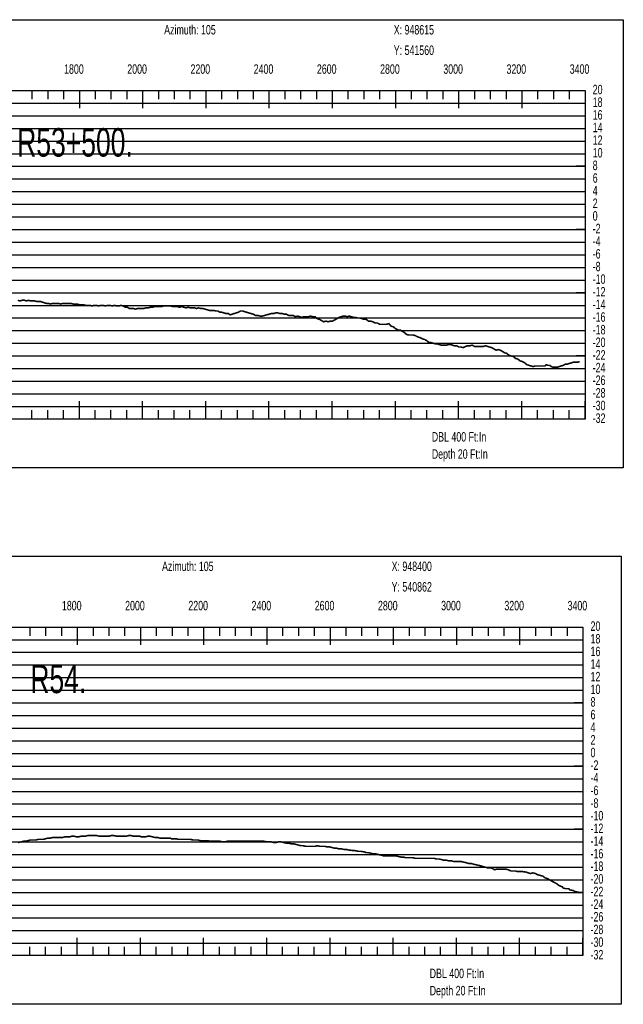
# Model space of a CAD drawing. Header units: inches. Extents: x 471865 to 538526, y 1054316 to 1102451.
# Tile 116 of 131: x 508551 to 510461, y 1099158 to 1102274. Entities that reach past the tile are written whole.
import ezdxf

# ---------------------------------------------------------------- set-up
doc = ezdxf.new("R2010")
doc.units = ezdxf.units.IN
doc.header["$MEASUREMENT"] = 0
for name, color, linetype in [('LABELS', 7, 'Continuous'), ('X_Gr1', 7, 'Continuous'), ('XSECTION', 7, 'Continuous')]:
    doc.layers.add(name, color=color, linetype=linetype)
doc.styles.get("Standard").update_dxf_attribs({"font": 'arial.ttf'})

msp = doc.modelspace()

# ---------------------------------------------------------------- linework, layer by layer
at = {"layer": 'X_Gr1', "color": 6, "linetype": 'Continuous', "lineweight": 15, "true_color": 0xff00ff, "transparency": 33554687, "const_width": 5}
msp.add_lwpolyline([(508544.6, 1101386.4), (508551.5, 1101384.4), (508558.2, 1101386.4), (508565.4, 1101386.4), (508572.2, 1101384.4), (508578.6, 1101386.4), (508585.1, 1101384.4), (508591.5, 1101384.4), (508598.2, 1101384.4), (508604.5, 1101382.4), (508610.6, 1101382.4), (508617, 1101382.4), (508623.1, 1101380.4), (508629.2, 1101378.4), (508635.6, 1101376.4), (508641.8, 1101376.4), (508648.2, 1101374.4), (508654.4, 1101376.4), (508660.6, 1101376.4), (508666.8, 1101376.4), (508673.3, 1101376.4), (508680, 1101374.4), (508686.4, 1101376.4), (508692.8, 1101376.4), (508699.3, 1101376.4), (508706, 1101376.4), (508713, 1101376.4), (508719.8, 1101374.4), (508726.4, 1101374.4), (508732.9, 1101374.4), (508739.3, 1101372.4), (508745.8, 1101372.4), (508752.5, 1101372.4), (508759.2, 1101370.4), (508765.8, 1101370.4), (508772.7, 1101370.4), (508779.6, 1101368.4), (508786.4, 1101370.4), (508793.6, 1101370.4), (508800.6, 1101368.4), (508807.6, 1101370.4), (508814.9, 1101370.4), (508822, 1101368.4), (508829.2, 1101370.4), (508836.4, 1101370.4), (508843.5, 1101368.4), (508850.7, 1101370.4), (508857.5, 1101368.4), (508864.4, 1101368.4), (508871.5, 1101370.4), (508878.1, 1101368.4), (508884.7, 1101364.4), (508891.2, 1101364.4), (508897.5, 1101360.4), (508904, 1101360.4), (508910.7, 1101360.4), (508917.4, 1101358.4), (508923.7, 1101360.4), (508930.2, 1101360.4), (508936.6, 1101360.4), (508943.2, 1101360.4), (508950.1, 1101362.4), (508956.9, 1101362.4), (508963.9, 1101364.4), (508970.9, 1101364.4), (508977.6, 1101366.4), (508984.5, 1101366.4), (508991.7, 1101366.4), (508999, 1101366.4), (509006.2, 1101368.4), (509013.4, 1101368.4), (509020.5, 1101368.4), (509028.1, 1101368.4), (509035.4, 1101366.4), (509042.7, 1101366.4), (509049.6, 1101366.4), (509056.3, 1101364.4), (509063.1, 1101366.4), (509070, 1101364.4), (509076.7, 1101362.4), (509083.5, 1101364.4), (509090.5, 1101362.4), (509097.3, 1101362.4), (509104, 1101362.4), (509110.5, 1101360.4), (509117, 1101362.4), (509123.8, 1101360.4), (509130.4, 1101360.4), (509137, 1101358.4), (509143.7, 1101356.4), (509150.4, 1101354.4), (509157.4, 1101354.4), (509164.3, 1101354.4), (509171.1, 1101352.4), (509177.8, 1101352.4), (509184.2, 1101348.4), (509190.6, 1101348.4), (509197.2, 1101346.4), (509203.8, 1101344.4), (509210.4, 1101344.4), (509216.8, 1101340.4), (509223, 1101342.4), (509229.3, 1101344.4), (509235.9, 1101346.4), (509242.4, 1101348.4), (509249.1, 1101352.4), (509256, 1101352.4), (509262.5, 1101350.4), (509269.1, 1101348.4), (509275.8, 1101346.4), (509282.5, 1101344.4), (509289.7, 1101342.4), (509296.9, 1101338.4), (509304, 1101338.4), (509311.3, 1101336.4), (509318.3, 1101336.4), (509325.6, 1101338.4), (509332.8, 1101340.4), (509339.8, 1101342.4), (509346.8, 1101344.4), (509353.6, 1101344.4), (509360.7, 1101346.4), (509367.6, 1101346.4), (509374.6, 1101344.4), (509381.5, 1101344.4), (509387.9, 1101342.4), (509394.7, 1101342.4), (509401.5, 1101338.4), (509408.7, 1101338.4), (509415.9, 1101338.4), (509422.6, 1101334.4), (509429.7, 1101336.4), (509436.7, 1101334.4), (509443.6, 1101332.4), (509450.7, 1101334.4), (509457.5, 1101334.4), (509464.3, 1101334.4), (509471, 1101336.4), (509478, 1101334.4), (509485, 1101334.4), (509491.6, 1101328.4), (509498.5, 1101326.4), (509505.5, 1101322.4), (509512.7, 1101318.4), (509519.7, 1101320.4), (509526.5, 1101318.4), (509533.6, 1101320.4), (509540.5, 1101320.4), (509547.6, 1101324.4), (509554.8, 1101328.4), (509561.5, 1101332.4), (509568.2, 1101334.4), (509574.4, 1101336.4), (509581, 1101336.4), (509587.3, 1101334.4), (509593.4, 1101336.4), (509599.9, 1101334.4), (509606.3, 1101332.4), (509612.6, 1101332.4), (509619.4, 1101330.4), (509626.2, 1101330.4), (509633.1, 1101328.4), (509639.9, 1101326.4), (509646.9, 1101326.4), (509653.9, 1101320.4), (509660.8, 1101320.4), (509668.2, 1101318.4), (509675.4, 1101314.4), (509682.7, 1101314.4), (509689.8, 1101310.4), (509696.9, 1101310.4), (509704.2, 1101310.4), (509711.6, 1101310.4), (509718.9, 1101312.4), (509726, 1101304.4), (509733.1, 1101302.4), (509740.3, 1101296.4), (509747.6, 1101292.4), (509754.5, 1101292.4), (509761.2, 1101288.4), (509767.8, 1101284.4), (509774.7, 1101278.4), (509781.6, 1101276.4), (509788.8, 1101276.4), (509795.9, 1101276.4), (509802.9, 1101274.4), (509810.1, 1101270.4), (509817.5, 1101268.4), (509824.8, 1101264.4), (509832.1, 1101262.4), (509838.9, 1101258.4), (509845.8, 1101252.4), (509852.8, 1101252.4), (509859.3, 1101250.4), (509865.6, 1101248.4), (509871.9, 1101248.4), (509878, 1101246.4), (509883.7, 1101244.4), (509889.5, 1101244.4), (509895.2, 1101244.4), (509900.9, 1101244.4), (509907, 1101246.4), (509913.4, 1101246.4), (509919.9, 1101244.4), (509926.6, 1101242.4), (509933.5, 1101242.4), (509940.6, 1101238.4), (509947.6, 1101238.4), (509954.5, 1101236.4), (509961.4, 1101240.4), (509968.2, 1101242.4), (509975.3, 1101242.4), (509982.4, 1101244.4), (509989.6, 1101240.4), (509996.7, 1101240.4), (510003.8, 1101240.4), (510010.9, 1101240.4), (510017.9, 1101240.4), (510024.7, 1101242.4), (510031.2, 1101240.4), (510037.7, 1101238.4), (510044.6, 1101236.4), (510051.4, 1101232.4), (510058.1, 1101228.4), (510064.8, 1101230.4), (510071.6, 1101228.4), (510078.4, 1101224.4), (510085, 1101220.4), (510091.9, 1101218.4), (510098.7, 1101212.4), (510105.4, 1101210.4), (510112.5, 1101208.4), (510119.6, 1101202.4), (510126.8, 1101200.4), (510134.2, 1101194.4), (510141.5, 1101192.4), (510148.7, 1101188.4), (510155.7, 1101182.4), (510162.5, 1101180.4), (510169.3, 1101178.4), (510175.5, 1101176.4), (510181.2, 1101178.4), (510186.3, 1101178.4), (510191.2, 1101178.4), (510196.4, 1101178.4), (510201.7, 1101178.4), (510207.2, 1101178.4), (510212.3, 1101178.4), (510217.2, 1101182.4), (510222.4, 1101180.4), (510227.6, 1101180.4), (510233.2, 1101176.4), (510239, 1101174.4), (510244.8, 1101174.4), (510251, 1101174.4), (510257.2, 1101176.4), (510263.9, 1101178.4), (510270.7, 1101180.4), (510277.4, 1101184.4), (510283.7, 1101184.4), (510290, 1101186.4), (510296.5, 1101188.4), (510303.1, 1101190.4), (510309.8, 1101190.4), (510316.4, 1101190.4), (510322.6, 1101192.4)], dxfattribs=at)
at = {"layer": 'X_Gr1', "color": 6, "linetype": 'Continuous', "lineweight": 18, "true_color": 0xff00ff, "transparency": 33554687, "const_width": 5}
msp.add_lwpolyline([(508545.5, 1099670.2), (508554.7, 1099672.2), (508563, 1099674.2), (508570.2, 1099674.2), (508577.1, 1099676.2), (508584.8, 1099678.2), (508593.2, 1099678.2), (508601.6, 1099678.2), (508609.5, 1099680.2), (508617.2, 1099680.2), (508624.9, 1099680.2), (508632.6, 1099682.2), (508640.2, 1099684.2), (508647.5, 1099684.2), (508654.9, 1099686.2), (508662.6, 1099686.2), (508670.9, 1099686.2), (508679.1, 1099686.2), (508686.6, 1099686.2), (508694, 1099688.2), (508701.4, 1099688.2), (508708.6, 1099688.2), (508715.5, 1099690.2), (508722.6, 1099690.2), (508730.3, 1099688.2), (508737.7, 1099688.2), (508744.7, 1099690.2), (508751.7, 1099690.2), (508758.7, 1099690.2), (508765.7, 1099692.2), (508772.6, 1099692.2), (508779.5, 1099692.2), (508786.9, 1099692.2), (508794.7, 1099692.2), (508802.9, 1099690.2), (508811, 1099690.2), (508818.7, 1099690.2), (508826, 1099690.2), (508833, 1099690.2), (508840.4, 1099692.2), (508848.4, 1099692.2), (508857, 1099690.2), (508865.4, 1099690.2), (508873.2, 1099690.2), (508880.8, 1099690.2), (508888.3, 1099690.2), (508895.6, 1099692.2), (508902.8, 1099692.2), (508910.6, 1099690.2), (508919, 1099690.2), (508931, 1099690.2), (508934.8, 1099688.2), (508942, 1099688.2), (508949, 1099688.2), (508955.8, 1099690.2), (508963.2, 1099690.2), (508971.1, 1099688.2), (508979.1, 1099686.2), (508986.8, 1099686.2), (508994.3, 1099684.2), (509001.8, 1099684.2), (509009.4, 1099684.2), (509016.7, 1099684.2), (509027, 1099684.2), (509030.6, 1099682.2), (509038, 1099682.2), (509045.5, 1099682.2), (509053.1, 1099680.2), (509060.6, 1099680.2), (509067.8, 1099680.2), (509074.9, 1099680.2), (509082.3, 1099680.2), (509090.8, 1099680.2), (509099.5, 1099678.2), (509107.2, 1099678.2), (509114.4, 1099678.2), (509122, 1099676.2), (509130.2, 1099676.2), (509138.1, 1099676.2), (509145.5, 1099676.2), (509152.8, 1099674.2), (509160.9, 1099674.2), (509169.2, 1099674.2), (509177.3, 1099674.2), (509185, 1099674.2), (509192.4, 1099672.2), (509199.8, 1099672.2), (509207.4, 1099674.2), (509215.6, 1099674.2), (509224.1, 1099674.2), (509232.4, 1099674.2), (509239.9, 1099674.2), (509247.2, 1099674.2), (509254.4, 1099674.2), (509262.4, 1099674.2), (509270.9, 1099674.2), (509278.8, 1099674.2), (509286.1, 1099674.2), (509293.3, 1099674.2), (509300.4, 1099674.2), (509307.6, 1099674.2), (509314.9, 1099674.2), (509322.6, 1099674.2), (509335, 1099672.2), (509339.1, 1099672.2), (509347, 1099672.2), (509354.3, 1099670.2), (509361.4, 1099670.2), (509369, 1099672.2), (509377.4, 1099672.2), (509386.4, 1099670.2), (509394.8, 1099668.2), (509402.1, 1099668.2), (509409.1, 1099666.2), (509416.9, 1099666.2), (509424.9, 1099664.2), (509432.4, 1099662.2), (509439.7, 1099660.2), (509447.5, 1099660.2), (509455.2, 1099658.2), (509462.4, 1099658.2), (509469.7, 1099658.2), (509477.6, 1099658.2), (509485.5, 1099658.2), (509492.8, 1099660.2), (509500.1, 1099658.2), (509508, 1099658.2), (509516.1, 1099658.2), (509524.2, 1099656.2), (509531.9, 1099656.2), (509539.5, 1099654.2), (509546.6, 1099652.2), (509553.6, 1099652.2), (509561, 1099650.2), (509568.9, 1099650.2), (509576.9, 1099648.2), (509585, 1099648.2), (509592.4, 1099646.2), (509614.2, 1099644.2), (509622.3, 1099642.2), (509630.5, 1099642.2), (509642.9, 1099640.2), (509646.9, 1099638.2), (509654.3, 1099638.2), (509661.8, 1099636.2), (509669.7, 1099634.2), (509677.8, 1099634.2), (509686.1, 1099632.2), (509694.4, 1099630.2), (509702.2, 1099628.2), (509709.4, 1099628.2), (509717, 1099628.2), (509724.8, 1099628.2), (509732.5, 1099628.2), (509740.4, 1099628.2), (509748.6, 1099626.2), (509756.7, 1099624.2), (509764.5, 1099624.2), (509771.6, 1099622.2), (509778.6, 1099622.2), (509786.1, 1099622.2), (509794.2, 1099622.2), (509802.4, 1099620.2), (509810, 1099620.2), (509817.3, 1099620.2), (509824.7, 1099620.2), (509832.1, 1099620.2), (509839.7, 1099620.2), (509850.9, 1099620.2), (509854.6, 1099620.2), (509861.9, 1099620.2), (509869.6, 1099618.2), (509877.7, 1099618.2), (509885.5, 1099616.2), (509893.1, 1099614.2), (509900.8, 1099614.2), (509908.8, 1099612.2), (509916.7, 1099612.2), (509924.3, 1099610.2), (509931.5, 1099610.2), (509938.9, 1099610.2), (509947, 1099610.2), (509955.5, 1099608.2), (509963.8, 1099606.2), (509970.9, 1099604.2), (509977.3, 1099604.2), (509984.7, 1099602.2), (509993.2, 1099600.2), (510002, 1099598.2), (510010.1, 1099596.2), (510017, 1099594.2), (510030.9, 1099590.2), (510042.3, 1099590.2), (510046.2, 1099588.2), (510053.5, 1099584.2), (510060.7, 1099586.2), (510068, 1099586.2), (510078.1, 1099586.2), (510081.1, 1099586.2), (510088, 1099586.2), (510096.4, 1099584.2), (510105, 1099580.2), (510115.9, 1099580.2), (510119.1, 1099580.2), (510126.1, 1099578.2), (510134.1, 1099578.2), (510142.7, 1099578.2), (510155.1, 1099576.2), (510159.2, 1099574.2), (510167, 1099572.2), (510174.7, 1099574.2), (510182.3, 1099572.2), (510189.7, 1099568.2), (510197.3, 1099566.2), (510205.4, 1099564.2), (510213.4, 1099558.2), (510220.7, 1099556.2), (510230.5, 1099550.2), (510234.1, 1099548.2), (510241.6, 1099544.2), (510249.5, 1099540.2), (510257, 1099534.2), (510267, 1099530.2), (510270.3, 1099526.2), (510277.3, 1099524.2), (510288.2, 1099524.2), (510291.9, 1099520.2), (510302.3, 1099518.2), (510305.6, 1099516.2), (510311.7, 1099514.2), (510321.8, 1099512.2), (510325.7, 1099510.2)], dxfattribs=at)
at = {"layer": 'XSECTION', "color": 18, "linetype": 'Continuous', "true_color": 0x000000}
for points in [[(506818.3, 1102274.4), (510460.7, 1102274.4), (510460.7, 1100856.4), (506818.3, 1100856.4), (506818.3, 1102274.4)], [(506939.5, 1102050.4), (510339.5, 1102050.4), (510339.5, 1101010.4), (506939.5, 1101010.4), (506939.5, 1102050.4)], [(508589.5, 1102050.4), (508589.5, 1102022.4)], [(508639.5, 1102050.4), (508639.5, 1102022.4)], [(508689.5, 1102050.4), (508689.5, 1102022.4)], [(508739.5, 1102050.4), (508739.5, 1101994)], [(508739.5, 1102050.4), (508739.5, 1102022.4)], [(508789.5, 1102050.4), (508789.5, 1102022.4)], [(508839.5, 1102050.4), (508839.5, 1102022.4)], [(508889.5, 1102050.4), (508889.5, 1102022.4)], [(508939.5, 1102050.4), (508939.5, 1101994)], [(508939.5, 1102050.4), (508939.5, 1102022.4)], [(508989.5, 1102050.4), (508989.5, 1102022.4)], [(509039.5, 1102050.4), (509039.5, 1102022.4)], [(509089.5, 1102050.4), (509089.5, 1102022.4)], [(509139.5, 1102050.4), (509139.5, 1101994)], [(509139.5, 1102050.4), (509139.5, 1102022.4)], [(509189.5, 1102050.4), (509189.5, 1102022.4)], [(509239.5, 1102050.4), (509239.5, 1102022.4)], [(509289.5, 1102050.4), (509289.5, 1102022.4)], [(509339.5, 1102050.4), (509339.5, 1101994)], [(509339.5, 1102050.4), (509339.5, 1102022.4)], [(509389.5, 1102050.4), (509389.5, 1102022.4)], [(509439.5, 1102050.4), (509439.5, 1102022.4)], [(509489.5, 1102050.4), (509489.5, 1102022.4)], [(509539.5, 1102050.4), (509539.5, 1101994)], [(509539.5, 1102050.4), (509539.5, 1102022.4)], [(509589.5, 1102050.4), (509589.5, 1102022.4)], [(509639.5, 1102050.4), (509639.5, 1102022.4)], [(509689.5, 1102050.4), (509689.5, 1102022.4)], [(509739.5, 1102050.4), (509739.5, 1101994)], [(509739.5, 1102050.4), (509739.5, 1102022.4)], [(509789.5, 1102050.4), (509789.5, 1102022.4)], [(509839.5, 1102050.4), (509839.5, 1102022.4)], [(509889.5, 1102050.4), (509889.5, 1102022.4)], [(509939.5, 1102050.4), (509939.5, 1101994)], [(509939.5, 1102050.4), (509939.5, 1102022.4)], [(509989.5, 1102050.4), (509989.5, 1102022.4)], [(510039.5, 1102050.4), (510039.5, 1102022.4)], [(510089.5, 1102050.4), (510089.5, 1102022.4)], [(510139.5, 1102050.4), (510139.5, 1101994)], [(510139.5, 1102050.4), (510139.5, 1102022.4)], [(510189.5, 1102050.4), (510189.5, 1102022.4)], [(510239.5, 1102050.4), (510239.5, 1102022.4)], [(510289.5, 1102050.4), (510289.5, 1102022.4)], [(510339.5, 1102050.4), (510339.5, 1101994)], [(510339.5, 1102050.4), (510339.5, 1102022.4)], [(510339.5, 1101810.4), (510311.5, 1101810.4)], [(510339.5, 1101610.4), (510311.5, 1101610.4)], [(510339.5, 1101410.4), (510311.5, 1101410.4)], [(510339.5, 1101210.4), (510311.5, 1101210.4)], [(508739.5, 1101010.4), (508739.5, 1101066.8)], [(508939.5, 1101010.4), (508939.5, 1101066.8)], [(509139.5, 1101010.4), (509139.5, 1101066.8)], [(509339.5, 1101010.4), (509339.5, 1101066.8)], [(509539.5, 1101010.4), (509539.5, 1101066.8)], [(509739.5, 1101010.4), (509739.5, 1101066.8)], [(509939.5, 1101010.4), (509939.5, 1101066.8)], [(510139.5, 1101010.4), (510139.5, 1101066.8)], [(510339.5, 1101010.4), (510339.5, 1101066.8)], [(508589.5, 1101010.4), (508589.5, 1101038.4)], [(508639.5, 1101010.4), (508639.5, 1101038.4)], [(508689.5, 1101010.4), (508689.5, 1101038.4)], [(508739.5, 1101010.4), (508739.5, 1101038.4)], [(508789.5, 1101010.4), (508789.5, 1101038.4)], [(508839.5, 1101010.4), (508839.5, 1101038.4)], [(508889.5, 1101010.4), (508889.5, 1101038.4)], [(508939.5, 1101010.4), (508939.5, 1101038.4)], [(508989.5, 1101010.4), (508989.5, 1101038.4)], [(509039.5, 1101010.4), (509039.5, 1101038.4)], [(509089.5, 1101010.4), (509089.5, 1101038.4)], [(509139.5, 1101010.4), (509139.5, 1101038.4)], [(509189.5, 1101010.4), (509189.5, 1101038.4)], [(509239.5, 1101010.4), (509239.5, 1101038.4)], [(509289.5, 1101010.4), (509289.5, 1101038.4)], [(509339.5, 1101010.4), (509339.5, 1101038.4)], [(509389.5, 1101010.4), (509389.5, 1101038.4)], [(509439.5, 1101010.4), (509439.5, 1101038.4)], [(509489.5, 1101010.4), (509489.5, 1101038.4)], [(509539.5, 1101010.4), (509539.5, 1101038.4)], [(509589.5, 1101010.4), (509589.5, 1101038.4)], [(509639.5, 1101010.4), (509639.5, 1101038.4)], [(509689.5, 1101010.4), (509689.5, 1101038.4)], [(509739.5, 1101010.4), (509739.5, 1101038.4)], [(509789.5, 1101010.4), (509789.5, 1101038.4)], [(509839.5, 1101010.4), (509839.5, 1101038.4)], [(509889.5, 1101010.4), (509889.5, 1101038.4)], [(509939.5, 1101010.4), (509939.5, 1101038.4)], [(509989.5, 1101010.4), (509989.5, 1101038.4)], [(510039.5, 1101010.4), (510039.5, 1101038.4)], [(510089.5, 1101010.4), (510089.5, 1101038.4)], [(510139.5, 1101010.4), (510139.5, 1101038.4)], [(510189.5, 1101010.4), (510189.5, 1101038.4)], [(510239.5, 1101010.4), (510239.5, 1101038.4)], [(510289.5, 1101010.4), (510289.5, 1101038.4)], [(510339.5, 1101010.4), (510339.5, 1101038.4)], [(506811.5, 1100576.2), (510453.9, 1100576.2), (510453.9, 1099158.2), (506811.5, 1099158.2), (506811.5, 1100576.2)], [(506932.7, 1100352.2), (510332.7, 1100352.2), (510332.7, 1099312.2), (506932.7, 1099312.2), (506932.7, 1100352.2)], [(508582.7, 1100352.2), (508582.7, 1100324.2)], [(508632.7, 1100352.2), (508632.7, 1100324.2)], [(508682.7, 1100352.2), (508682.7, 1100324.2)], [(508732.7, 1100352.2), (508732.7, 1100295.8)], [(508732.7, 1100352.2), (508732.7, 1100324.2)], [(508782.7, 1100352.2), (508782.7, 1100324.2)], [(508832.7, 1100352.2), (508832.7, 1100324.2)], [(508882.7, 1100352.2), (508882.7, 1100324.2)], [(508932.7, 1100352.2), (508932.7, 1100295.8)], [(508932.7, 1100352.2), (508932.7, 1100324.2)], [(508982.7, 1100352.2), (508982.7, 1100324.2)], [(509032.7, 1100352.2), (509032.7, 1100324.2)], [(509082.7, 1100352.2), (509082.7, 1100324.2)], [(509132.7, 1100352.2), (509132.7, 1100295.8)], [(509132.7, 1100352.2), (509132.7, 1100324.2)], [(509182.7, 1100352.2), (509182.7, 1100324.2)], [(509232.7, 1100352.2), (509232.7, 1100324.2)], [(509282.7, 1100352.2), (509282.7, 1100324.2)], [(509332.7, 1100352.2), (509332.7, 1100295.8)], [(509332.7, 1100352.2), (509332.7, 1100324.2)], [(509382.7, 1100352.2), (509382.7, 1100324.2)], [(509432.7, 1100352.2), (509432.7, 1100324.2)], [(509482.7, 1100352.2), (509482.7, 1100324.2)], [(509532.7, 1100352.2), (509532.7, 1100295.8)], [(509532.7, 1100352.2), (509532.7, 1100324.2)], [(509582.7, 1100352.2), (509582.7, 1100324.2)], [(509632.7, 1100352.2), (509632.7, 1100324.2)], [(509682.7, 1100352.2), (509682.7, 1100324.2)], [(509732.7, 1100352.2), (509732.7, 1100295.8)], [(509732.7, 1100352.2), (509732.7, 1100324.2)], [(509782.7, 1100352.2), (509782.7, 1100324.2)], [(509832.7, 1100352.2), (509832.7, 1100324.2)], [(509882.7, 1100352.2), (509882.7, 1100324.2)], [(509932.7, 1100352.2), (509932.7, 1100295.8)], [(509932.7, 1100352.2), (509932.7, 1100324.2)], [(509982.7, 1100352.2), (509982.7, 1100324.2)], [(510032.7, 1100352.2), (510032.7, 1100324.2)], [(510082.7, 1100352.2), (510082.7, 1100324.2)], [(510132.7, 1100352.2), (510132.7, 1100295.8)], [(510132.7, 1100352.2), (510132.7, 1100324.2)], [(510182.7, 1100352.2), (510182.7, 1100324.2)], [(510232.7, 1100352.2), (510232.7, 1100324.2)], [(510282.7, 1100352.2), (510282.7, 1100324.2)], [(510332.7, 1100352.2), (510332.7, 1100295.8)], [(510332.7, 1100352.2), (510332.7, 1100324.2)], [(510332.7, 1100112.2), (510304.7, 1100112.2)], [(510332.7, 1099912.2), (510304.7, 1099912.2)], [(510332.7, 1099712.2), (510304.7, 1099712.2)], [(510332.7, 1099512.2), (510304.7, 1099512.2)], [(508732.7, 1099312.2), (508732.7, 1099368.6)], [(508932.7, 1099312.2), (508932.7, 1099368.6)], [(509132.7, 1099312.2), (509132.7, 1099368.6)], [(509332.7, 1099312.2), (509332.7, 1099368.6)], [(509532.7, 1099312.2), (509532.7, 1099368.6)], [(509732.7, 1099312.2), (509732.7, 1099368.6)], [(509932.7, 1099312.2), (509932.7, 1099368.6)], [(510132.7, 1099312.2), (510132.7, 1099368.6)], [(510332.7, 1099312.2), (510332.7, 1099368.6)], [(508582.7, 1099312.2), (508582.7, 1099340.2)], [(508632.7, 1099312.2), (508632.7, 1099340.2)], [(508682.7, 1099312.2), (508682.7, 1099340.2)], [(508732.7, 1099312.2), (508732.7, 1099340.2)], [(508782.7, 1099312.2), (508782.7, 1099340.2)], [(508832.7, 1099312.2), (508832.7, 1099340.2)], [(508882.7, 1099312.2), (508882.7, 1099340.2)], [(508932.7, 1099312.2), (508932.7, 1099340.2)], [(508982.7, 1099312.2), (508982.7, 1099340.2)], [(509032.7, 1099312.2), (509032.7, 1099340.2)], [(509082.7, 1099312.2), (509082.7, 1099340.2)], [(509132.7, 1099312.2), (509132.7, 1099340.2)], [(509182.7, 1099312.2), (509182.7, 1099340.2)], [(509232.7, 1099312.2), (509232.7, 1099340.2)], [(509282.7, 1099312.2), (509282.7, 1099340.2)], [(509332.7, 1099312.2), (509332.7, 1099340.2)], [(509382.7, 1099312.2), (509382.7, 1099340.2)], [(509432.7, 1099312.2), (509432.7, 1099340.2)], [(509482.7, 1099312.2), (509482.7, 1099340.2)], [(509532.7, 1099312.2), (509532.7, 1099340.2)], [(509582.7, 1099312.2), (509582.7, 1099340.2)], [(509632.7, 1099312.2), (509632.7, 1099340.2)], [(509682.7, 1099312.2), (509682.7, 1099340.2)], [(509732.7, 1099312.2), (509732.7, 1099340.2)], [(509782.7, 1099312.2), (509782.7, 1099340.2)], [(509832.7, 1099312.2), (509832.7, 1099340.2)], [(509882.7, 1099312.2), (509882.7, 1099340.2)], [(509932.7, 1099312.2), (509932.7, 1099340.2)], [(509982.7, 1099312.2), (509982.7, 1099340.2)], [(510032.7, 1099312.2), (510032.7, 1099340.2)], [(510082.7, 1099312.2), (510082.7, 1099340.2)], [(510132.7, 1099312.2), (510132.7, 1099340.2)], [(510182.7, 1099312.2), (510182.7, 1099340.2)], [(510232.7, 1099312.2), (510232.7, 1099340.2)], [(510282.7, 1099312.2), (510282.7, 1099340.2)], [(510332.7, 1099312.2), (510332.7, 1099340.2)]]:
    msp.add_lwpolyline(points, dxfattribs=at)
at = {"layer": 'XSECTION', "color": 18, "true_color": 0x000000}
for points in [[(506939.5, 1102010.4), (510339.5, 1102010.4)], [(506939.5, 1101970.4), (510339.5, 1101970.4)], [(506939.5, 1101930.4), (510339.5, 1101930.4)], [(506939.5, 1101890.4), (510339.5, 1101890.4)], [(506939.5, 1101850.4), (510339.5, 1101850.4)], [(506939.5, 1101810.4), (510339.5, 1101810.4)], [(506939.5, 1101770.4), (510339.5, 1101770.4)], [(506939.5, 1101730.4), (510339.5, 1101730.4)], [(506939.5, 1101690.4), (510339.5, 1101690.4)], [(506939.5, 1101650.4), (510339.5, 1101650.4)], [(506939.5, 1101610.4), (510339.5, 1101610.4)], [(506939.5, 1101570.4), (510339.5, 1101570.4)], [(506939.5, 1101530.4), (510339.5, 1101530.4)], [(506939.5, 1101490.4), (510339.5, 1101490.4)], [(506939.5, 1101450.4), (510339.5, 1101450.4)], [(506939.5, 1101410.4), (510339.5, 1101410.4)], [(506939.5, 1101370.4), (510339.5, 1101370.4)], [(506939.5, 1101330.4), (510339.5, 1101330.4)], [(506939.5, 1101290.4), (510339.5, 1101290.4)], [(506939.5, 1101250.4), (510339.5, 1101250.4)], [(506939.5, 1101210.4), (510339.5, 1101210.4)], [(506939.5, 1101170.4), (510339.5, 1101170.4)], [(506939.5, 1101130.4), (510339.5, 1101130.4)], [(506939.5, 1101090.4), (510339.5, 1101090.4)], [(506939.5, 1101050.4), (510339.5, 1101050.4)], [(506932.7, 1100312.2), (510332.7, 1100312.2)], [(506932.7, 1100272.2), (510332.7, 1100272.2)], [(506932.7, 1100232.2), (510332.7, 1100232.2)], [(506932.7, 1100192.2), (510332.7, 1100192.2)], [(506932.7, 1100152.2), (510332.7, 1100152.2)], [(506932.7, 1100112.2), (510332.7, 1100112.2)], [(506932.7, 1100072.2), (510332.7, 1100072.2)], [(506932.7, 1100032.2), (510332.7, 1100032.2)], [(506932.7, 1099992.2), (510332.7, 1099992.2)], [(506932.7, 1099952.2), (510332.7, 1099952.2)], [(506932.7, 1099912.2), (510332.7, 1099912.2)], [(506932.7, 1099872.2), (510332.7, 1099872.2)], [(506932.7, 1099832.2), (510332.7, 1099832.2)], [(506932.7, 1099792.2), (510332.7, 1099792.2)], [(506932.7, 1099752.2), (510332.7, 1099752.2)], [(506932.7, 1099712.2), (510332.7, 1099712.2)], [(506932.7, 1099672.2), (510332.7, 1099672.2)], [(506932.7, 1099632.2), (510332.7, 1099632.2)], [(506932.7, 1099592.2), (510332.7, 1099592.2)], [(506932.7, 1099552.2), (510332.7, 1099552.2)], [(506932.7, 1099512.2), (510332.7, 1099512.2)], [(506932.7, 1099472.2), (510332.7, 1099472.2)], [(506932.7, 1099432.2), (510332.7, 1099432.2)], [(506932.7, 1099392.2), (510332.7, 1099392.2)], [(506932.7, 1099352.2), (510332.7, 1099352.2)]]:
    msp.add_lwpolyline(points, dxfattribs=at)

# ---------------------------------------------------------------- texts
at = {"layer": 'LABELS', "color": 18, "true_color": 0x000000, "width": 0.666667}
for s, height, p in [('Azimuth: 105', 30, (509007.9, 1102227.6)), ('X: 948615', 30, (509734.3, 1102227.6)), ('Y: 541560', 30, (509734.3, 1102162.8)), ('1800', 30, (508691.1, 1102103.2)), ('2000', 30, (508891.1, 1102103.2)), ('2200', 30, (509091.1, 1102103.2)), ('2400', 30, (509291.1, 1102103.2)), ('2600', 30, (509491.1, 1102103.2)), ('2800', 30, (509691.1, 1102103.2)), ('3000', 30, (509891.1, 1102103.2)), ('3200', 30, (510091.1, 1102103.2)), ('3400', 30, (510291.1, 1102103.2)), ('20', 30, (510363.9, 1102038.4)), ('18', 30, (510363.9, 1101998.4)), ('16', 30, (510363.9, 1101958.4)), ('14', 30, (510363.9, 1101918.4)), ('R53+500.', 90, (508542.7, 1101841.2)), ('12', 30, (510363.9, 1101878.4)), ('10', 30, (510363.9, 1101838.4)), ('8', 30, (510363.9, 1101798.4)), ('6', 30, (510363.9, 1101758.4)), ('4', 30, (510363.9, 1101718.4)), ('2', 30, (510363.9, 1101678.4)), ('0', 30, (510363.9, 1101638.4)), ('-2', 30, (510363.9, 1101598.4)), ('-4', 30, (510363.9, 1101558.4)), ('-6', 30, (510363.9, 1101518.4)), ('-8', 30, (510363.9, 1101478.4)), ('-10', 30, (510363.9, 1101438.4)), ('-12', 30, (510363.9, 1101398.4)), ('-14', 30, (510363.9, 1101358.4)), ('-16', 30, (510363.9, 1101318.4)), ('-18', 30, (510363.9, 1101278.4)), ('-20', 30, (510363.9, 1101238.4)), ('-22', 30, (510363.9, 1101198.4)), ('-24', 30, (510363.9, 1101158.4)), ('-26', 30, (510363.9, 1101118.4)), ('-28', 30, (510363.9, 1101078.4)), ('-30', 30, (510363.9, 1101038.4)), ('-32', 30, (510363.9, 1100998.4)), ('DBL 400 Ft:In', 30, (509854.7, 1100939.2)), ('Depth 20 Ft:In', 30, (509854.7, 1100884.8)), ('Azimuth: 105', 30, (509001.1, 1100529.4)), ('X: 948400', 30, (509727.5, 1100529.4)), ('Y: 540862', 30, (509727.5, 1100464.6)), ('1800', 30, (508684.3, 1100405)), ('2000', 30, (508884.3, 1100405)), ('2200', 30, (509084.3, 1100405)), ('2400', 30, (509284.3, 1100405)), ('2600', 30, (509484.3, 1100405)), ('2800', 30, (509684.3, 1100405)), ('3000', 30, (509884.3, 1100405)), ('3200', 30, (510084.3, 1100405)), ('3400', 30, (510284.3, 1100405)), ('20', 30, (510357.1, 1100340.2)), ('18', 30, (510357.1, 1100300.2)), ('16', 30, (510357.1, 1100260.2)), ('R54.', 90, (508584.3, 1100143)), ('14', 30, (510357.1, 1100220.2)), ('12', 30, (510357.1, 1100180.2)), ('10', 30, (510357.1, 1100140.2)), ('8', 30, (510357.1, 1100100.2)), ('6', 30, (510357.1, 1100060.2)), ('4', 30, (510357.1, 1100020.2)), ('2', 30, (510357.1, 1099980.2)), ('0', 30, (510357.1, 1099940.2)), ('-2', 30, (510357.1, 1099900.2)), ('-4', 30, (510357.1, 1099860.2)), ('-6', 30, (510357.1, 1099820.2)), ('-8', 30, (510357.1, 1099780.2)), ('-10', 30, (510357.1, 1099740.2)), ('-12', 30, (510357.1, 1099700.2)), ('-14', 30, (510357.1, 1099660.2)), ('-16', 30, (510357.1, 1099620.2)), ('-18', 30, (510357.1, 1099580.2)), ('-20', 30, (510357.1, 1099540.2)), ('-22', 30, (510357.1, 1099500.2)), ('-24', 30, (510357.1, 1099460.2)), ('-26', 30, (510357.1, 1099420.2)), ('-28', 30, (510357.1, 1099380.2)), ('-30', 30, (510357.1, 1099340.2)), ('-32', 30, (510357.1, 1099300.2)), ('DBL 400 Ft:In', 30, (509847.9, 1099241)), ('Depth 20 Ft:In', 30, (509847.9, 1099186.6))]:
    msp.add_text(s, height=height, dxfattribs=at).set_placement(p)

doc.saveas('drawing.dxf')
